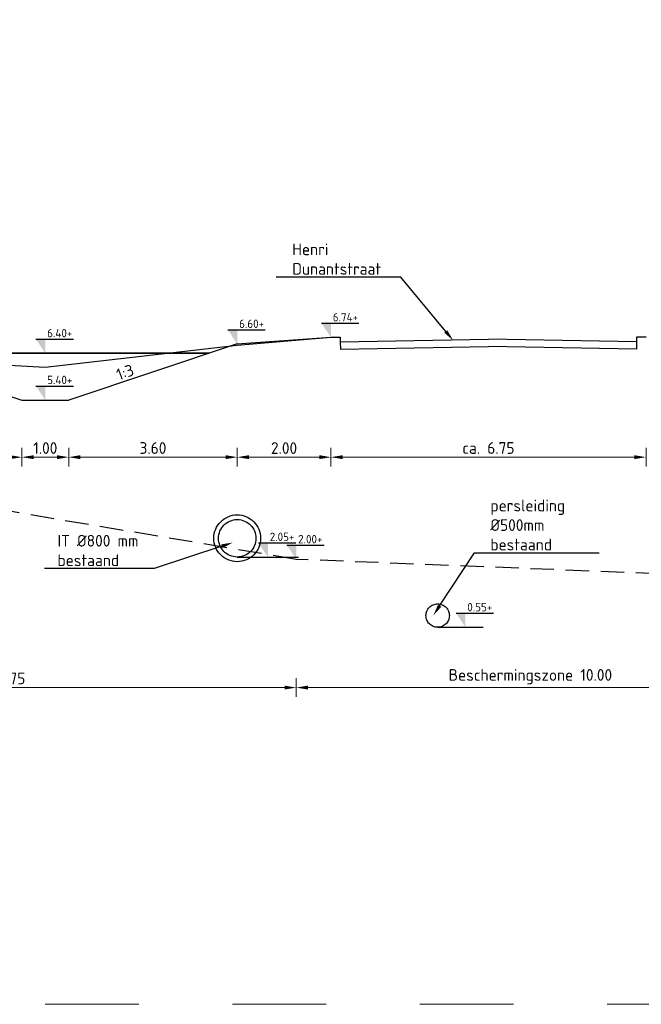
# Model space of a CAD drawing. Header units: metres. Extents: x 146966 to 148695, y 409998 to 410959.
# Tile 12 of 26: x 148140 to 148153, y 410477 to 410498. Entities that reach past the tile are written whole.
import ezdxf
from ezdxf import colors
from ezdxf.entities.mleader import LeaderData, LeaderLine
from ezdxf.math import Vec2, Vec3

# ---------------------------------------------------------------- set-up
doc = ezdxf.new("R2010")
doc.units = ezdxf.units.M
doc.header["$PDMODE"] = 35
for name, pattern in [('DASHED', [0.75, 0.5, -0.25]), ('RI-GWA_PE', [15.55, 10, -1.65, 2.25, -1.65]), ('RI-HWA', [7.4, 5, -2.4]), ('XX-HIDDEN', [4, 2, -2])]:
    doc.linetypes.add(name, pattern=pattern)
doc.layers.get('0').update_dxf_attribs({"color": 151})
doc.layers.get('Defpoints').update_dxf_attribs({"color": 171})
for name, color, linetype, lineweight in [('B-WE-OG-ZONE-G', 7, 'XX-HIDDEN', 18), ('B-WE-RI-GWA_TRANSPORTLEIDING_PE-GD', 30, 'RI-GWA_PE', 25), ('B-WE-RI-HWA_TRANSPORTLEIDING-GD', 150, 'RI-HWA', 25), ('N-WE-GW-WATERGANG-GD', 90, 'Continuous', 25), ('N-WE-RI-GWA_PUTDEKSELHOOGTE-T25', 7, 'Continuous', 25), ('N-WE-WH-WATERLIJN-G', 150, 'Continuous', 35), ('X-XX-AL-DETAIL1-GD', 7, 'Continuous', 25), ('X-XX-AL-M', 7, 'Continuous', 18), ('X-XX-AL-PEILMAAT-SD', 7, 'Continuous', 25)]:
    doc.layers.add(name, color=color, linetype=linetype, lineweight=lineweight)
doc.styles.add('NLCS-ISO', font='NLCS-ISO.TTF')
doc.styles.add('NLCS-ISO-M100-T25', font='NLCS-ISO.TTF', dxfattribs={"height": 0.25})
doc.dimstyles.new('NLCS-M100-T25-PIJL_L2_H1', dxfattribs={"dimscale": 0.1, "dimtxt": 2.5, "dimasz": 2.5, "dimexe": 2, "dimexo": 2, "dimgap": 0.7, "dimtad": 1, "dimzin": 0, "dimdsep": 46, "dimtxsty": 'NLCS-ISO-M100-T25', "dimcen": 0, "dimdle": 2, "dimclrd": 256, "dimclre": 256, "dimclrt": 256, "dimadec": 1, "dimazin": 0, "dimtfac": 1, "dimtdec": 3, "dimtofl": 0, "dimtmove": 0, "dimatfit": 3, "dimfxl": 2, "dimfxlon": 1, "dimtfillclr": 256, "dimtolj": 1, "dimtzin": 0, "dimlwd": -1, "dimlwe": -1, "dimarcsym": 0})

# ---------------------------------------------------------------- blocks, each defined once
blk = doc.blocks.new('SAL-PEILMAAT_INFRACAD_H01-SOD')
blk.add_line((-2, 3), (6, 3))
blk.add_solid([(-2, 3), (0, 3), (0, 0)])
at = {"style": 'NLCS-ISO'}
blk.add_attdef('...', (0.4, 3.4), '', height=1.8, dxfattribs=at)
blk = doc.blocks.new('*D27')
at = {"layer": 'Defpoints', "color": 0, "transparency": 16777216}
for p in [(148136.036, 410491.177), (148139.636, 410489.977), (148139.636, 410488.278)]:
    blk.add_point(p, dxfattribs=at)
at = {"layer": 'X-XX-AL-M', "transparency": 16777216}
for p, q in [((148136.036, 410488.478), (148136.036, 410488.078)), ((148139.636, 410488.478), (148139.636, 410488.078)), ((148136.286, 410488.278), (148139.386, 410488.278))]:
    blk.add_line(p, q, dxfattribs=at)
for points in [[(148136.286, 410488.32), (148136.286, 410488.237), (148136.036, 410488.278)], [(148139.386, 410488.32), (148139.386, 410488.237), (148139.636, 410488.278)]]:
    blk.add_solid(points, dxfattribs=at)
at = {"layer": 'X-XX-AL-M', "transparency": 16777216, "insert": (148137.836, 410488.473), "char_height": 0.25, "attachment_point": 5, "style": 'NLCS-ISO-M100-T25'}
blk.add_mtext('\\A1;3.60', dxfattribs=at)
blk = doc.blocks.new('*D28')
at = {"layer": 'Defpoints', "color": 0, "transparency": 16777216}
for p in [(148139.636, 410489.977), (148140.636, 410489.977), (148140.636, 410488.278)]:
    blk.add_point(p, dxfattribs=at)
at = {"layer": 'X-XX-AL-M', "transparency": 16777216}
for p, q in [((148139.636, 410488.478), (148139.636, 410488.078)), ((148140.636, 410488.478), (148140.636, 410488.078)), ((148139.886, 410488.278), (148140.386, 410488.278))]:
    blk.add_line(p, q, dxfattribs=at)
for points in [[(148139.886, 410488.32), (148139.886, 410488.237), (148139.636, 410488.278)], [(148140.386, 410488.32), (148140.386, 410488.237), (148140.636, 410488.278)]]:
    blk.add_solid(points, dxfattribs=at)
at = {"layer": 'X-XX-AL-M', "transparency": 16777216, "insert": (148140.136, 410488.473), "char_height": 0.25, "attachment_point": 5, "style": 'NLCS-ISO-M100-T25'}
blk.add_mtext('\\A1;1.00', dxfattribs=at)
blk = doc.blocks.new('*D29')
at = {"layer": 'Defpoints', "color": 0, "transparency": 16777216}
for p in [(148144.236, 410491.177), (148140.636, 410489.977), (148144.236, 410488.278)]:
    blk.add_point(p, dxfattribs=at)
at = {"layer": 'X-XX-AL-M', "transparency": 16777216}
for p, q in [((148140.636, 410488.478), (148140.636, 410488.078)), ((148144.236, 410488.478), (148144.236, 410488.078)), ((148140.886, 410488.278), (148143.986, 410488.278))]:
    blk.add_line(p, q, dxfattribs=at)
for points in [[(148140.886, 410488.32), (148140.886, 410488.237), (148140.636, 410488.278)], [(148143.986, 410488.32), (148143.986, 410488.237), (148144.236, 410488.278)]]:
    blk.add_solid(points, dxfattribs=at)
at = {"layer": 'X-XX-AL-M', "transparency": 16777216, "insert": (148142.436, 410488.473), "char_height": 0.25, "attachment_point": 5, "style": 'NLCS-ISO-M100-T25'}
blk.add_mtext('\\A1;3.60', dxfattribs=at)
blk = doc.blocks.new('*D30')
at = {"layer": 'Defpoints', "color": 0, "transparency": 16777216}
for p in [(148144.236, 410491.177), (148146.236, 410491.317), (148146.236, 410488.278)]:
    blk.add_point(p, dxfattribs=at)
at = {"layer": 'X-XX-AL-M', "transparency": 16777216}
for p, q in [((148144.236, 410488.478), (148144.236, 410488.078)), ((148146.236, 410488.478), (148146.236, 410488.078)), ((148144.486, 410488.278), (148145.986, 410488.278))]:
    blk.add_line(p, q, dxfattribs=at)
for points in [[(148144.486, 410488.32), (148144.486, 410488.237), (148144.236, 410488.278)], [(148145.986, 410488.32), (148145.986, 410488.237), (148146.236, 410488.278)]]:
    blk.add_solid(points, dxfattribs=at)
at = {"layer": 'X-XX-AL-M', "transparency": 16777216, "insert": (148145.236, 410488.473), "char_height": 0.25, "attachment_point": 5, "style": 'NLCS-ISO-M100-T25'}
blk.add_mtext('\\A1;2.00', dxfattribs=at)
blk = doc.blocks.new('*D31')
at = {"layer": 'Defpoints', "color": 0, "transparency": 16777216}
for p in [(148146.236, 410491.317), (148152.966, 410491.317), (148152.966, 410488.278)]:
    blk.add_point(p, dxfattribs=at)
at = {"layer": 'X-XX-AL-M', "transparency": 16777216}
for p, q in [((148146.236, 410488.478), (148146.236, 410488.078)), ((148152.966, 410488.478), (148152.966, 410488.078)), ((148146.486, 410488.278), (148152.716, 410488.278))]:
    blk.add_line(p, q, dxfattribs=at)
for points in [[(148146.486, 410488.32), (148146.486, 410488.237), (148146.236, 410488.278)], [(148152.716, 410488.32), (148152.716, 410488.237), (148152.966, 410488.278)]]:
    blk.add_solid(points, dxfattribs=at)
at = {"layer": 'X-XX-AL-M', "transparency": 16777216, "insert": (148149.601, 410488.474), "char_height": 0.25, "attachment_point": 5, "style": 'NLCS-ISO-M100-T25'}
blk.add_mtext('\\A1;ca. 6.75', dxfattribs=at)
blk = doc.blocks.new('*D43')
at = {"layer": 'Defpoints', "color": 0, "transparency": 16777216}
for p in [(148131.746, 410488.397), (148145.496, 410486.097), (148145.496, 410483.36)]:
    blk.add_point(p, dxfattribs=at)
at = {"layer": 'X-XX-AL-M', "transparency": 16777216}
for p, q in [((148131.746, 410483.56), (148131.746, 410483.16)), ((148131.996, 410483.36), (148145.246, 410483.36)), ((148145.496, 410483.56), (148145.496, 410483.16))]:
    blk.add_line(p, q, dxfattribs=at)
for points in [[(148131.996, 410483.401), (148131.996, 410483.318), (148131.746, 410483.36)], [(148145.246, 410483.401), (148145.246, 410483.318), (148145.496, 410483.36)]]:
    blk.add_solid(points, dxfattribs=at)
at = {"layer": 'X-XX-AL-M', "transparency": 16777216, "insert": (148138.621, 410483.555), "char_height": 0.25, "attachment_point": 5, "style": 'NLCS-ISO-M100-T25'}
blk.add_mtext('\\A1;Talud ca. 13.75', dxfattribs=at)
blk = doc.blocks.new('*D44')
at = {"layer": 'Defpoints', "color": 0, "transparency": 16777216}
for p in [(148145.496, 410486.097), (148155.496, 410485.697), (148155.496, 410483.36)]:
    blk.add_point(p, dxfattribs=at)
at = {"layer": 'X-XX-AL-M', "transparency": 16777216}
for p, q in [((148145.496, 410483.56), (148145.496, 410483.16)), ((148145.746, 410483.36), (148155.246, 410483.36)), ((148155.496, 410483.56), (148155.496, 410483.16))]:
    blk.add_line(p, q, dxfattribs=at)
for points in [[(148145.746, 410483.401), (148145.746, 410483.318), (148145.496, 410483.36)], [(148155.246, 410483.401), (148155.246, 410483.318), (148155.496, 410483.36)]]:
    blk.add_solid(points, dxfattribs=at)
at = {"layer": 'X-XX-AL-M', "transparency": 16777216, "insert": (148150.496, 410483.592), "char_height": 0.25, "attachment_point": 5, "style": 'NLCS-ISO-M100-T25'}
blk.add_mtext('\\A1;Beschermingszone 10.00', dxfattribs=at)

msp = doc.modelspace()

# ---------------------------------------------------------------- linework, layer by layer
at = {"color": 1, "linetype": 'DASHED', "true_color": 0xff0000}
msp.add_lwpolyline([(148155.496, 410485.697), (148145.496, 410486.097), (148131.746, 410488.397), (148128.746, 410488.397), (148114.996, 410486.097), (148104.996, 410485.697)], dxfattribs=at)
at = {"layer": 'B-WE-OG-ZONE-G'}
msp.add_lwpolyline([(148093, 410560.672), (148198.134, 410560.672), (148198.134, 410476.599), (148093, 410476.599)], close=True, dxfattribs=at)
at = {"layer": 'B-WE-RI-GWA_TRANSPORTLEIDING_PE-GD'}
msp.add_circle((148148.517, 410484.897), 0.25, dxfattribs=at)
at = {"layer": 'B-WE-RI-HWA_TRANSPORTLEIDING-GD'}
for radius in [0.5, 0.4]:
    msp.add_circle((148144.236, 410486.547), radius, dxfattribs=at)
at = {"layer": 'N-WE-GW-WATERGANG-GD'}
for points in [[(148144.236, 410490.697), (148146.236, 410490.837)], [(148136.036, 410490.697), (148139.636, 410489.497)], [(148144.236, 410490.697), (148140.636, 410489.497)], [(148139.636, 410489.497), (148140.636, 410489.497)]]:
    msp.add_lwpolyline(points, dxfattribs=at)
at = {"layer": 'N-WE-WH-WATERLIJN-G'}
msp.add_lwpolyline([(148136.636, 410490.497), (148143.636, 410490.497)], dxfattribs=at)
at = {"layer": 'X-XX-AL-DETAIL1-GD', "ltscale": 0.1}
msp.add_lwpolyline([(148130.886, 410491.407), (148136.036, 410490.427), (148140.136, 410490.197), (148144.236, 410490.667), (148146.236, 410490.837)], dxfattribs=at)
at = {"layer": 'X-XX-AL-DETAIL1-GD'}
for points in [[(148146.236, 410490.837), (148146.436, 410490.837), (148146.436, 410490.737), (148149.601, 410490.794)], [(148146.436, 410490.737), (148146.442, 410490.587)], [(148152.966, 410490.837), (148152.766, 410490.837), (148152.766, 410490.737), (148149.601, 410490.794)], [(148152.766, 410490.737), (148152.76, 410490.587)], [(148146.442, 410490.587), (148149.601, 410490.644)], [(148152.76, 410490.587), (148149.601, 410490.644)]]:
    msp.add_lwpolyline(points, dxfattribs=at)
at = {"layer": 'X-XX-AL-PEILMAAT-SD'}
for points in [[(148144.236, 410486.147), (148145.545, 410486.147)], [(148148.517, 410484.647), (148149.486, 410484.647)]]:
    msp.add_lwpolyline(points, dxfattribs=at)

# ---------------------------------------------------------------- block references
at = {"layer": 'X-XX-AL-PEILMAAT-SD', "xscale": 0.1, "yscale": 0.1, "zscale": 0.1}
for p, values in [((148146.236, 410490.837), {'...': '6.74+'}), ((148144.236, 410490.697), {'...': '6.60+'}), ((148140.136, 410490.497), {'...': '6.40+'}), ((148140.136, 410489.497), {'...': '5.40+'}), ((148144.89, 410486.147), {'...': '2.05+'}), ((148145.496, 410486.097), {'...': '2.00+'}), ((148149.109, 410484.647), {'...': '0.55+'})]:
    msp.add_blockref('SAL-PEILMAAT_INFRACAD_H01-SOD', p, dxfattribs=at).add_auto_attribs(values)

# ---------------------------------------------------------------- texts
at = {"layer": 'N-WE-RI-GWA_PUTDEKSELHOOGTE-T25', "insert": (148141.626, 410490.146), "char_height": 0.25, "width": 0.86517, "attachment_point": 1, "rotation": 20.0896, "style": 'NLCS-ISO-M100-T25'}
msp.add_mtext('1:3 ', dxfattribs=at)

# ---------------------------------------------------------------- dimensions: what is measured, and where the dimension line sits
at = {"layer": 'X-XX-AL-M'}
for base, p1, p2, picture, middle in [((148139.636, 410488.278), (148136.036, 410491.177), (148139.636, 410489.977), '*D27', (148137.836, 410488.473)), ((148144.236, 410488.278), (148140.636, 410489.977), (148144.236, 410491.177), '*D29', (148142.436, 410488.473)), ((148146.236, 410488.278), (148144.236, 410491.177), (148146.236, 410491.317), '*D30', (148145.236, 410488.473)), ((148140.636, 410488.278), (148139.636, 410489.977), (148140.636, 410489.977), '*D28', (148140.136, 410488.473))]:
    dim = msp.add_linear_dim(base=base, p1=p1, p2=p2, dimstyle='NLCS-M100-T25-PIJL_L2_H1', dxfattribs=at)
    dim.commit()
    dim.dimension.update_dxf_attribs({"geometry": picture, "text_midpoint": middle})
for base, p1, p2, text, picture, middle in [((148152.966, 410488.278), (148146.236, 410491.317), (148152.966, 410491.317), 'ca. 6.75', '*D31', (148149.601, 410488.474)), ((148145.496, 410483.36), (148131.746, 410488.397), (148145.496, 410486.097), 'Talud ca. <>', '*D43', (148138.621, 410483.555)), ((148155.496, 410483.36), (148145.496, 410486.097), (148155.496, 410485.697), 'Beschermingszone <>', '*D44', (148150.496, 410483.592))]:
    dim = msp.add_linear_dim(base=base, p1=p1, p2=p2, text=text, dimstyle='NLCS-M100-T25-PIJL_L2_H1', override={"dimtmove": 1}, dxfattribs=at)
    dim.commit()
    dim.dimension.update_dxf_attribs({"geometry": picture, "text_midpoint": middle})

# ---------------------------------------------------------------- leaders
at = {"layer": 'N-WE-RI-GWA_PUTDEKSELHOOGTE-T25'}
ml = msp.add_multileader_mtext('Standard', dxfattribs=at)
ml.set_content('Henri Dunantstraat ', color=256, style='NLCS-ISO-M100-T25')
ml.set_leader_properties(color=256, linetype='ByLayer', lineweight=-1)
ml.build(insert=Vec2(0, 0))
ml.multileader.update_dxf_attribs({"text_left_attachment_type": 5, "text_right_attachment_type": 5, "dogleg_length": 0.25, "arrow_head_size": 0.25})
ctx = ml.context
ctx.base_point, ctx.char_height, ctx.arrow_head_size, ctx.landing_gap_size, ctx.plane_origin = Vec3(148145.322, 410492.123), 0.25, 0.25, 0.09, Vec3(148148.849, 410490.769)
ctx.left_attachment, ctx.right_attachment = 5, 5
notes = []
notes.append((ctx, [(0, (1, 1, 0), (148147.727, 410492.123), (-1, 0), 0.25, [(0, [(148148.849, 410490.769)], 0, [])])]))
ctx.mtext.insert, ctx.mtext.width, ctx.mtext.flow_direction = Vec3(148145.412, 410492.84), 2.3, 5
ml = msp.add_multileader_mtext('Standard', dxfattribs=at)
ml.set_content('persleiding %%C500mm \\Pbestaand ', color=256, style='NLCS-ISO-M100-T25')
ml.set_leader_properties(color=256, linetype='ByLayer', lineweight=-1)
ml.build(insert=Vec2(0, 0))
ml.multileader.update_dxf_attribs({"text_left_attachment_type": 5, "text_right_attachment_type": 5, "dogleg_length": 0.25, "arrow_head_size": 0.25})
ctx = ml.context
ctx.base_point, ctx.char_height, ctx.arrow_head_size, ctx.landing_gap_size, ctx.plane_origin = Vec3(148149.552, 410486.238), 0.25, 0.25, 0.09, Vec3(148150.635, 410484.453)
ctx.left_attachment, ctx.right_attachment = 5, 5
notes.append((ctx, [(1, (1, 1, 0), (148149.302, 410486.238), (1, 0), 0.25, [(0, [(148148.422, 410484.897)], 0, [])])]))
ctx.mtext.insert, ctx.mtext.width, ctx.mtext.flow_direction = Vec3(148149.642, 410487.371), 2.3, 5
ml = msp.add_multileader_mtext('Standard', dxfattribs=at)
ml.set_content('IT %%C800 mm \\Pbestaand ', color=256, style='NLCS-ISO-M100-T25')
ml.set_leader_properties(color=256, linetype='ByLayer', lineweight=-1)
ml.build(insert=Vec2(0, 0))
ml.multileader.update_dxf_attribs({"text_left_attachment_type": 5, "text_right_attachment_type": 5, "dogleg_length": 0.25, "arrow_head_size": 0.25})
ctx = ml.context
ctx.base_point, ctx.char_height, ctx.arrow_head_size, ctx.landing_gap_size, ctx.plane_origin = Vec3(148140.307, 410485.902), 0.25, 0.25, 0.09, Vec3(148143.584, 410484.548)
ctx.left_attachment, ctx.right_attachment = 5, 5
notes.append((ctx, [(0, (1, 1, 0), (148142.462, 410485.902), (-1, 0), 0.25, [(0, [(148144.144, 410486.456)], 0, [])])]))
ctx.mtext.insert, ctx.mtext.width, ctx.mtext.flow_direction = Vec3(148140.397, 410486.619), 2.3, 5
for ctx, leaders in notes:
    for number, flags, end, landing, length, lines in leaders:
        leader = LeaderData()
        leader.index, (leader.has_last_leader_line, leader.has_dogleg_vector, leader.attachment_direction) = number, flags
        leader.last_leader_point, leader.dogleg_vector, leader.dogleg_length = Vec3(end), Vec3(landing), length
        for number, points, colour, breaks in lines:
            line = LeaderLine()
            line.index, line.vertices, line.color, line.breaks = number, Vec3.list(points), colors.encode_raw_color(colour), breaks
            leader.lines.append(line)
        ctx.leaders.append(leader)

doc.saveas('drawing.dxf')
